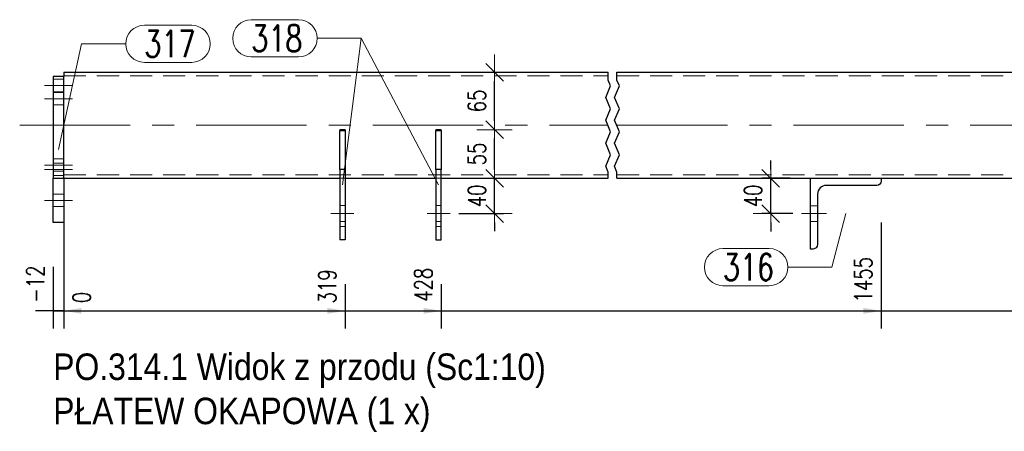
# Model space of a CAD drawing. Header units: millimetres. Extents: x -122 to 731, y 8645 to 9314.
# Tile 32 of 40: x 340 to 451, y 8989 to 9035. Entities that reach past the tile are written whole.
import ezdxf

# ---------------------------------------------------------------- set-up
doc = ezdxf.new("R2010")
doc.units = ezdxf.units.MM
doc.header["$LTSCALE"] = 10
doc.linetypes.add('HIDDEN', pattern=[0.375, 0.25, -0.125])
doc.linetypes.add('MITTE', pattern=[2, 1.25, -0.25, 0.25, -0.25])
doc.layers.get('Defpoints').update_dxf_attribs({"color": 1})
for name, color, linetype, lineweight in [('PS_DIM', 4, 'Continuous', 13), ('PS_Hidden', 2, 'HIDDEN', 9), ('PS_Mid', 5, 'MITTE', 15), ('PS_Pos', 1, 'Continuous', 15), ('PS_Shape', 161, 'Continuous', 30), ('PS_SOLID', 7, 'Continuous', 30), ('PS_TEXT', 3, 'Continuous', 18)]:
    doc.layers.add(name, color=color, linetype=linetype, lineweight=lineweight)
doc.styles.add('gil', font='txt', dxfattribs={"width": 0.9})
doc.styles.add('simplex', font='simplex.shx', dxfattribs={"width": 0.75})
doc.dimstyles.new('1_10_GŁ_DS1-LS10', dxfattribs={"dimtxt": 2, "dimasz": 2, "dimexe": 2, "dimexo": 5, "dimgap": 1, "dimtad": 1, "dimjust": 4, "dimdec": 0, "dimlfac": 10, "dimtxsty": 'simplex', "dimblk1": 'NONE', "dimsah": 1, "dimcen": 2, "dimclrd": 256, "dimclre": 256, "dimclrt": 3, "dimadec": 1, "dimazin": 0, "dimtfac": 1, "dimtdec": 0, "dimtmove": 2, "dimatfit": 3, "dimfxl": 1, "dimarcsym": 0})
doc.dimstyles.new('1_10_PRZ', dxfattribs={"dimtxt": 2, "dimasz": 1, "dimexe": 2, "dimexo": 5, "dimgap": 1, "dimtad": 1, "dimdec": 0, "dimlfac": 10, "dimtxsty": 'simplex', "dimblk": 'dimznak', "dimcen": 2, "dimse1": 1, "dimse2": 1, "dimclrt": 3, "dimadec": 1, "dimazin": 0, "dimtfac": 1, "dimtdec": 0, "dimtix": 1, "dimtmove": 2, "dimatfit": 3, "dimldrblk": 'dim-grot', "dimfxl": 1, "dimarcsym": 0})
doc.dimstyles.new('1_10_SC', dxfattribs={"dimtxt": 2, "dimasz": 1, "dimexe": 1, "dimexo": 1, "dimgap": 1, "dimtad": 1, "dimdec": 0, "dimlfac": 10, "dimtxsty": 'simplex', "dimblk": 'dimznak', "dimcen": 2, "dimclrd": 256, "dimclre": 256, "dimclrt": 3, "dimadec": 1, "dimazin": 0, "dimtfac": 1, "dimtdec": 0, "dimtix": 1, "dimtmove": 2, "dimatfit": 3, "dimldrblk": 'dim-grot', "dimfxl": 1, "dimarcsym": 0})

# ---------------------------------------------------------------- blocks, each defined once
blk = doc.blocks.new('dimznak')
at = {"color": 0}
for points in [[(0, 2), (0, -2)], [(-2, 0), (2, 0)]]:
    blk.add_lwpolyline(points, dxfattribs=at)
at = {"color": 2}
blk.add_lwpolyline([(1, 1), (-1, -1)], dxfattribs=at)
blk = doc.blocks.new('*D287')
at = {"layer": 'Defpoints', "color": 0, "transparency": 16777216}
for p in [(389.78, 9017.45), (393.66, 9017.45), (388.63, 9013.46)]:
    blk.add_point(p, dxfattribs=at)
at = {"layer": 'PS_DIM', "lineweight": -2, "transparency": 16777216}
for p, q in [((393.66, 9018.45), (393.66, 9019.45)), ((390.78, 9017.45), (394.66, 9017.45)), ((393.66, 9013.46), (393.66, 9017.45)), ((389.63, 9013.46), (394.66, 9013.46)), ((393.66, 9012.46), (393.66, 9011.46))]:
    blk.add_line(p, q, dxfattribs=at)
for p, rotation in [((393.66, 9017.45), 270), ((393.66, 9013.46), 90)]:
    blk.add_blockref('dimznak', p, dxfattribs=dict(at, rotation=rotation))
at = {"layer": 'PS_DIM', "color": 3, "transparency": 16777216, "insert": (391.66, 9015.45), "char_height": 2, "attachment_point": 5, "rotation": 90, "style": 'simplex'}
blk.add_mtext('40', dxfattribs=at)
blk = doc.blocks.new('dim-grot')
blk.add_hatch(color=256).paths.add_polyline_path([(0, 0), (-2, 0.5), (-2, -0.5)])
blk.add_lwpolyline([(0, 0), (-2, 0.5), (-2, -0.5), (0, 0)])
blk = doc.blocks.new('*D288')
at = {"layer": 'Defpoints', "color": 0, "transparency": 16777216}
for p in [(424.95, 9017.45), (428.16, 9017.45), (428.44, 9013.45)]:
    blk.add_point(p, dxfattribs=at)
at = {"layer": 'PS_DIM', "lineweight": -2, "transparency": 16777216}
for p, q in [((424.95, 9018.45), (424.95, 9019.45)), ((427.16, 9017.45), (423.95, 9017.45)), ((424.95, 9013.45), (424.95, 9017.45)), ((427.44, 9013.45), (423.95, 9013.45)), ((424.95, 9012.45), (424.95, 9011.45))]:
    blk.add_line(p, q, dxfattribs=at)
for p, rotation in [((424.95, 9017.45), 270), ((424.95, 9013.45), 90)]:
    blk.add_blockref('dimznak', p, dxfattribs=dict(at, rotation=rotation))
at = {"layer": 'PS_DIM', "color": 3, "transparency": 16777216, "insert": (422.95, 9015.45), "char_height": 2, "attachment_point": 5, "rotation": 90, "style": 'simplex'}
blk.add_mtext('40', dxfattribs=at)
blk = doc.blocks.new('*D292')
at = {"layer": 'Defpoints', "color": 0, "transparency": 16777216}
for p in [(387.63, 9022.94), (393.66, 9022.94), (387.63, 9017.45)]:
    blk.add_point(p, dxfattribs=at)
at = {"layer": 'PS_DIM', "color": 0, "lineweight": -2, "transparency": 16777216}
blk.add_line((393.66, 9018.45), (393.66, 9021.94), dxfattribs=at)
for p, rotation in [((393.66, 9022.94), 90), ((393.66, 9017.45), 270)]:
    blk.add_blockref('dimznak', p, dxfattribs=dict(at, rotation=rotation))
at = {"layer": 'PS_DIM', "color": 3, "transparency": 16777216, "insert": (391.66, 9020.2), "char_height": 2, "attachment_point": 5, "rotation": 90, "style": 'simplex'}
blk.add_mtext('55', dxfattribs=at)
blk = doc.blocks.new('*D293')
at = {"layer": 'Defpoints', "color": 0, "transparency": 16777216}
for p in [(393.66, 9029.45), (394.06, 9029.45), (387.63, 9022.94)]:
    blk.add_point(p, dxfattribs=at)
at = {"layer": 'PS_DIM', "color": 0, "lineweight": -2, "transparency": 16777216}
blk.add_line((393.66, 9023.94), (393.66, 9028.45), dxfattribs=at)
for p, rotation in [((393.66, 9029.45), 90), ((393.66, 9022.94), 270)]:
    blk.add_blockref('dimznak', p, dxfattribs=dict(at, rotation=rotation))
at = {"layer": 'PS_DIM', "color": 3, "transparency": 16777216, "insert": (391.66, 9026.2), "char_height": 2, "attachment_point": 5, "rotation": 90, "style": 'simplex'}
blk.add_mtext('65', dxfattribs=at)
blk = doc.blocks.new('*D297')
at = {"layer": 'Defpoints', "color": 0, "transparency": 16777216}
for p in [(344.88, 9017.45), (343.68, 9012.45), (344.88, 9002.45)]:
    blk.add_point(p, dxfattribs=at)
at = {"layer": 'PS_DIM', "lineweight": -2, "transparency": 16777216}
for p, q in [((344.88, 9012.45), (344.88, 9000.45)), ((343.68, 9007.45), (343.68, 9000.45)), ((343.68, 9002.45), (341.68, 9002.45)), ((343.68, 9002.45), (344.88, 9002.45)), ((346.88, 9002.45), (348.88, 9002.45))]:
    blk.add_line(p, q, dxfattribs=at)
at = {"layer": 'PS_DIM', "transparency": 16777216}
blk.add_solid([(346.88, 9002.78), (346.88, 9002.12), (344.88, 9002.45)], dxfattribs=at)
at = {"layer": 'PS_DIM', "color": 3, "transparency": 16777216, "insert": (341.66, 9005.47), "char_height": 2, "attachment_point": 5, "rotation": 90, "style": 'simplex'}
blk.add_mtext('-12', dxfattribs=at)
blk = doc.blocks.new('_None')
blk = doc.blocks.new('*D298')
at = {"layer": 'Defpoints', "color": 0, "transparency": 16777216}
for p in [(344.88, 9017.45), (344.88, 9012.45), (344.88, 9002.45)]:
    blk.add_point(p, dxfattribs=at)
at = {"layer": 'PS_DIM', "lineweight": -2, "transparency": 16777216}
for p, q in [((344.88, 9012.45), (344.88, 9000.45)), ((344.88, 9007.45), (344.88, 9000.45)), ((344.88, 9002.45), (342.88, 9002.45)), ((346.88, 9002.45), (348.88, 9002.45))]:
    blk.add_line(p, q, dxfattribs=at)
at = {"layer": 'PS_DIM', "transparency": 16777216}
blk.add_solid([(346.88, 9002.78), (346.88, 9002.12), (344.88, 9002.45)], dxfattribs=at)
at = {"layer": 'PS_DIM', "color": 3, "transparency": 16777216, "insert": (346.9, 9003.97), "char_height": 2, "attachment_point": 5, "rotation": 90, "style": 'simplex'}
blk.add_mtext('0', dxfattribs=at)
blk = doc.blocks.new('*D299')
at = {"layer": 'Defpoints', "color": 0, "transparency": 16777216}
for p in [(344.88, 9017.45), (376.73, 9010.49), (376.73, 9002.45)]:
    blk.add_point(p, dxfattribs=at)
at = {"layer": 'PS_DIM', "lineweight": -2, "transparency": 16777216}
for p, q in [((344.88, 9012.45), (344.88, 9000.45)), ((376.73, 9005.49), (376.73, 9000.45)), ((344.88, 9002.45), (374.73, 9002.45))]:
    blk.add_line(p, q, dxfattribs=at)
at = {"layer": 'PS_DIM', "transparency": 16777216}
blk.add_solid([(374.73, 9002.78), (374.73, 9002.12), (376.73, 9002.45)], dxfattribs=at)
at = {"layer": 'PS_DIM', "color": 3, "transparency": 16777216, "insert": (374.71, 9005.22), "char_height": 2, "attachment_point": 5, "rotation": 90, "style": 'simplex'}
blk.add_mtext('319', dxfattribs=at)
blk = doc.blocks.new('*D300')
at = {"layer": 'Defpoints', "color": 0, "transparency": 16777216}
for p in [(344.88, 9017.45), (387.63, 9010.49), (387.63, 9002.45)]:
    blk.add_point(p, dxfattribs=at)
at = {"layer": 'PS_DIM', "lineweight": -2, "transparency": 16777216}
for p, q in [((344.88, 9012.45), (344.88, 9000.45)), ((387.63, 9005.49), (387.63, 9000.45)), ((344.88, 9002.45), (385.63, 9002.45))]:
    blk.add_line(p, q, dxfattribs=at)
at = {"layer": 'PS_DIM', "transparency": 16777216}
blk.add_solid([(385.63, 9002.78), (385.63, 9002.12), (387.63, 9002.45)], dxfattribs=at)
at = {"layer": 'PS_DIM', "color": 3, "transparency": 16777216, "insert": (385.61, 9005.4), "char_height": 2, "attachment_point": 5, "rotation": 90, "style": 'simplex'}
blk.add_mtext('428', dxfattribs=at)
blk = doc.blocks.new('*D301')
at = {"layer": 'Defpoints', "color": 0, "transparency": 16777216}
for p in [(344.88, 9017.45), (437.44, 9017.45), (437.44, 9002.45)]:
    blk.add_point(p, dxfattribs=at)
at = {"layer": 'PS_DIM', "lineweight": -2, "transparency": 16777216}
for p, q in [((344.88, 9012.45), (344.88, 9000.45)), ((437.44, 9012.45), (437.44, 9000.45)), ((344.88, 9002.45), (435.44, 9002.45))]:
    blk.add_line(p, q, dxfattribs=at)
at = {"layer": 'PS_DIM', "transparency": 16777216}
blk.add_solid([(435.44, 9002.78), (435.44, 9002.12), (437.44, 9002.45)], dxfattribs=at)
at = {"layer": 'PS_DIM', "color": 3, "transparency": 16777216, "insert": (435.42, 9005.97), "char_height": 2, "attachment_point": 5, "rotation": 90, "style": 'simplex'}
blk.add_mtext('1455', dxfattribs=at)
blk = doc.blocks.new('*D302')
at = {"layer": 'Defpoints', "color": 0, "transparency": 16777216}
for p in [(344.88, 9017.45), (477.54, 9010.49), (477.54, 9002.45)]:
    blk.add_point(p, dxfattribs=at)
at = {"layer": 'PS_DIM', "lineweight": -2, "transparency": 16777216}
for p, q in [((344.88, 9012.45), (344.88, 9000.45)), ((477.54, 9005.49), (477.54, 9000.45)), ((344.88, 9002.45), (475.54, 9002.45))]:
    blk.add_line(p, q, dxfattribs=at)
at = {"layer": 'PS_DIM', "transparency": 16777216}
blk.add_solid([(475.54, 9002.78), (475.54, 9002.12), (477.54, 9002.45)], dxfattribs=at)
at = {"layer": 'PS_DIM', "color": 3, "transparency": 16777216, "insert": (475.52, 9005.79), "char_height": 2, "attachment_point": 5, "rotation": 90, "style": 'simplex'}
blk.add_mtext('2119', dxfattribs=at)
blk = doc.blocks.new('*D303')
at = {"layer": 'Defpoints', "color": 0, "transparency": 16777216}
for p in [(344.88, 9017.45), (488.44, 9010.49), (488.44, 9002.45)]:
    blk.add_point(p, dxfattribs=at)
at = {"layer": 'PS_DIM', "lineweight": -2, "transparency": 16777216}
for p, q in [((344.88, 9012.45), (344.88, 9000.45)), ((488.44, 9005.49), (488.44, 9000.45)), ((344.88, 9002.45), (486.44, 9002.45))]:
    blk.add_line(p, q, dxfattribs=at)
at = {"layer": 'PS_DIM', "transparency": 16777216}
blk.add_solid([(486.44, 9002.78), (486.44, 9002.12), (488.44, 9002.45)], dxfattribs=at)
at = {"layer": 'PS_DIM', "color": 3, "transparency": 16777216, "insert": (486.42, 9006.11), "char_height": 2, "attachment_point": 5, "rotation": 90, "style": 'simplex'}
blk.add_mtext('2228', dxfattribs=at)
blk = doc.blocks.new('*D304')
at = {"layer": 'Defpoints', "color": 0, "transparency": 16777216}
for p in [(542.84, 9019.85), (344.88, 9017.45), (542.84, 9002.45)]:
    blk.add_point(p, dxfattribs=at)
at = {"layer": 'PS_DIM', "lineweight": -2, "transparency": 16777216}
for p, q in [((542.84, 9014.85), (542.84, 9000.45)), ((344.88, 9012.45), (344.88, 9000.45)), ((344.88, 9002.45), (540.84, 9002.45))]:
    blk.add_line(p, q, dxfattribs=at)
at = {"layer": 'PS_DIM', "transparency": 16777216}
blk.add_solid([(540.84, 9002.78), (540.84, 9002.12), (542.84, 9002.45)], dxfattribs=at)
at = {"layer": 'PS_DIM', "color": 3, "transparency": 16777216, "insert": (540.82, 9006.11), "char_height": 2, "attachment_point": 5, "rotation": 90, "style": 'simplex'}
blk.add_mtext('3770', dxfattribs=at)
blk = doc.blocks.new('*D305')
at = {"layer": 'Defpoints', "color": 0, "transparency": 16777216}
for p in [(344.88, 9017.45), (583.44, 9010.49), (583.44, 9002.45)]:
    blk.add_point(p, dxfattribs=at)
at = {"layer": 'PS_DIM', "lineweight": -2, "transparency": 16777216}
for p, q in [((344.88, 9012.45), (344.88, 9000.45)), ((583.44, 9005.49), (583.44, 9000.45)), ((344.88, 9002.45), (581.44, 9002.45))]:
    blk.add_line(p, q, dxfattribs=at)
at = {"layer": 'PS_DIM', "transparency": 16777216}
blk.add_solid([(581.44, 9002.78), (581.44, 9002.12), (583.44, 9002.45)], dxfattribs=at)
at = {"layer": 'PS_DIM', "color": 3, "transparency": 16777216, "insert": (581.42, 9005.93), "char_height": 2, "attachment_point": 5, "rotation": 90, "style": 'simplex'}
blk.add_mtext('4619', dxfattribs=at)
blk = doc.blocks.new('*D306')
at = {"layer": 'Defpoints', "color": 0, "transparency": 16777216}
for p in [(344.88, 9017.45), (594.34, 9010.49), (594.34, 9002.45)]:
    blk.add_point(p, dxfattribs=at)
at = {"layer": 'PS_DIM', "lineweight": -2, "transparency": 16777216}
for p, q in [((344.88, 9012.45), (344.88, 9000.45)), ((594.34, 9005.49), (594.34, 9000.45)), ((344.88, 9002.45), (592.34, 9002.45))]:
    blk.add_line(p, q, dxfattribs=at)
at = {"layer": 'PS_DIM', "transparency": 16777216}
blk.add_solid([(592.34, 9002.78), (592.34, 9002.12), (594.34, 9002.45)], dxfattribs=at)
at = {"layer": 'PS_DIM', "color": 3, "transparency": 16777216, "insert": (592.32, 9006.11), "char_height": 2, "attachment_point": 5, "rotation": 90, "style": 'simplex'}
blk.add_mtext('4727', dxfattribs=at)
blk = doc.blocks.new('*D307')
at = {"layer": 'Defpoints', "color": 0, "transparency": 16777216}
for p in [(344.88, 9017.45), (644.15, 9017.3), (644.15, 9002.45)]:
    blk.add_point(p, dxfattribs=at)
at = {"layer": 'PS_DIM', "lineweight": -2, "transparency": 16777216}
for p, q in [((344.88, 9012.45), (344.88, 9000.45)), ((644.15, 9012.3), (644.15, 9000.45)), ((344.88, 9002.45), (642.15, 9002.45))]:
    blk.add_line(p, q, dxfattribs=at)
at = {"layer": 'PS_DIM', "transparency": 16777216}
blk.add_solid([(642.15, 9002.78), (642.15, 9002.12), (644.15, 9002.45)], dxfattribs=at)
at = {"layer": 'PS_DIM', "color": 3, "transparency": 16777216, "insert": (642.13, 9005.97), "char_height": 2, "attachment_point": 5, "rotation": 90, "style": 'simplex'}
blk.add_mtext('6105', dxfattribs=at)
blk = doc.blocks.new('*D308')
at = {"layer": 'Defpoints', "color": 0, "transparency": 16777216}
for p in [(344.88, 9017.45), (665.65, 9017.45), (665.65, 9002.45)]:
    blk.add_point(p, dxfattribs=at)
at = {"layer": 'PS_DIM', "lineweight": -2, "transparency": 16777216}
for p, q in [((344.88, 9012.45), (344.88, 9000.45)), ((665.65, 9012.45), (665.65, 9000.45)), ((344.88, 9002.45), (663.65, 9002.45))]:
    blk.add_line(p, q, dxfattribs=at)
at = {"layer": 'PS_DIM', "transparency": 16777216}
blk.add_solid([(663.65, 9002.78), (663.65, 9002.12), (665.65, 9002.45)], dxfattribs=at)
at = {"layer": 'PS_DIM', "color": 3, "transparency": 16777216, "insert": (663.63, 9006.11), "char_height": 2, "attachment_point": 5, "rotation": 90, "style": 'simplex'}
blk.add_mtext('6320', dxfattribs=at)
blk = doc.blocks.new('*D309')
at = {"layer": 'Defpoints', "color": 0, "transparency": 16777216}
for p in [(344.88, 9017.45), (665.95, 9017.75), (665.95, 9002.45)]:
    blk.add_point(p, dxfattribs=at)
at = {"layer": 'PS_DIM', "lineweight": -2, "transparency": 16777216}
for p, q in [((344.88, 9012.45), (344.88, 9000.45)), ((665.95, 9012.75), (665.95, 9000.45)), ((344.88, 9002.45), (663.95, 9002.45))]:
    blk.add_line(p, q, dxfattribs=at)
at = {"layer": 'PS_DIM', "transparency": 16777216}
blk.add_solid([(663.95, 9002.78), (663.95, 9002.12), (665.95, 9002.45)], dxfattribs=at)
at = {"layer": 'PS_DIM', "color": 3, "transparency": 16777216, "insert": (667.97, 9006.11), "char_height": 2, "attachment_point": 5, "rotation": 90, "style": 'simplex'}
blk.add_mtext('6323', dxfattribs=at)
blk = doc.blocks.new('*X478')
at = {"color": 1}
for p, q in [((406.53, 9028.56), (406.53, 9029.45)), ((407.53, 9028.56), (407.53, 9029.45)), ((406.81, 9027.91), (406.53, 9028.56)), ((407.81, 9027.91), (407.53, 9028.56)), ((406.26, 9026.61), (406.81, 9027.91)), ((407.26, 9026.61), (407.81, 9027.91)), ((406.81, 9025.31), (406.26, 9026.61)), ((407.81, 9025.31), (407.26, 9026.61)), ((406.26, 9024.01), (406.81, 9025.31)), ((407.26, 9024.01), (407.81, 9025.31)), ((406.81, 9022.71), (406.26, 9024.01)), ((407.81, 9022.71), (407.26, 9024.01)), ((406.26, 9021.41), (406.81, 9022.71)), ((407.26, 9021.41), (407.81, 9022.71)), ((406.81, 9020.11), (406.26, 9021.41)), ((407.81, 9020.11), (407.26, 9021.41)), ((406.26, 9018.81), (406.81, 9020.11)), ((407.26, 9018.81), (407.81, 9020.11)), ((406.53, 9018.16), (406.26, 9018.81)), ((406.53, 9017.45), (406.53, 9018.16)), ((407.53, 9018.16), (407.26, 9018.81)), ((407.53, 9017.45), (407.53, 9018.16))]:
    blk.add_line(p, q, dxfattribs=at)
at = {"layer": 'PS_Hidden', "color": 2, "linetype": 'HIDDEN'}
for p, q in [((343.68, 9028.65), (344.88, 9028.65)), ((344.88, 9029.05), (406.53, 9029.05)), ((407.53, 9029.05), (456.44, 9029.05)), ((343.68, 9027.25), (344.88, 9027.25)), ((344.88, 9027.15), (343.68, 9027.15)), ((344.88, 9025.75), (343.68, 9025.75)), ((343.68, 9019.65), (344.88, 9019.65)), ((344.88, 9019.15), (343.68, 9019.15)), ((343.68, 9018.25), (344.88, 9018.25)), ((344.88, 9017.75), (343.68, 9017.75)), ((344.88, 9017.85), (406.53, 9017.85)), ((376.13, 9017.45), (376.73, 9017.45)), ((376.13, 9017.45), (376.73, 9017.45)), ((387.63, 9017.45), (387.03, 9017.45)), ((387.03, 9017.45), (387.63, 9017.45)), ((407.53, 9017.85), (456.44, 9017.85)), ((344.88, 9015.65), (343.68, 9015.65)), ((344.88, 9014.25), (343.68, 9014.25)), ((376.73, 9014.36), (376.13, 9014.36)), ((387.03, 9014.36), (387.63, 9014.36)), ((430.24, 9014.35), (429.44, 9014.35)), ((376.73, 9012.56), (376.13, 9012.56)), ((387.03, 9012.56), (387.63, 9012.56)), ((430.24, 9012.55), (429.44, 9012.55)), ((376.73, 9011.98), (376.13, 9011.98)), ((387.03, 9011.98), (387.63, 9011.98))]:
    blk.add_line(p, q, dxfattribs=at)
at = {"layer": 'PS_Mid', "color": 5, "linetype": 'MITTE'}
for p, q in [((345.88, 9027.95), (342.68, 9027.95)), ((345.88, 9027.95), (342.68, 9027.95)), ((342.68, 9026.45), (345.88, 9026.45)), ((339.88, 9023.45), (406.53, 9023.45)), ((407.53, 9023.45), (456.44, 9023.45)), ((345.88, 9018.95), (342.68, 9018.95)), ((345.88, 9018.95), (342.68, 9018.95)), ((342.68, 9018.45), (345.88, 9018.45)), ((342.68, 9014.95), (345.88, 9014.95)), ((342.68, 9014.95), (345.88, 9014.95)), ((375.13, 9013.46), (377.73, 9013.46)), ((388.63, 9013.46), (386.03, 9013.46)), ((428.44, 9013.45), (431.24, 9013.45)), ((428.44, 9013.45), (431.24, 9013.45))]:
    blk.add_line(p, q, dxfattribs=at)
at = {"layer": 'PS_SOLID', "color": 7, "linetype": 'Continuous'}
for p, q in [((344.88, 9029.45), (344.88, 9028.95)), ((344.88, 9029.45), (406.53, 9029.45)), ((407.53, 9029.45), (456.44, 9029.45)), ((343.68, 9028.95), (343.68, 9017.45)), ((344.88, 9028.95), (343.68, 9028.95)), ((344.88, 9017.45), (344.88, 9028.95)), ((376.13, 9022.94), (376.13, 9022.85)), ((376.73, 9022.94), (376.13, 9022.94)), ((376.13, 9022.85), (376.73, 9022.85)), ((376.13, 9018.45), (376.13, 9022.85)), ((376.73, 9022.94), (376.73, 9022.85)), ((376.73, 9022.85), (376.73, 9018.45)), ((387.03, 9022.94), (387.03, 9022.85)), ((387.63, 9022.94), (387.03, 9022.94)), ((387.03, 9018.45), (387.03, 9022.85)), ((387.03, 9022.85), (387.63, 9022.85)), ((387.63, 9022.85), (387.63, 9022.94)), ((387.63, 9022.85), (387.63, 9018.45)), ((376.13, 9018.45), (376.13, 9010.49)), ((376.73, 9018.45), (376.13, 9018.45)), ((376.73, 9018.45), (376.73, 9010.49)), ((387.03, 9018.45), (387.03, 9010.49)), ((387.63, 9018.45), (387.03, 9018.45)), ((387.63, 9010.49), (387.63, 9018.45)), ((343.68, 9017.45), (344.88, 9017.45)), ((343.68, 9012.45), (343.68, 9017.45)), ((344.88, 9017.45), (344.88, 9012.45)), ((344.88, 9017.45), (376.13, 9017.45)), ((376.73, 9017.45), (387.03, 9017.45)), ((387.63, 9017.45), (406.53, 9017.45)), ((407.53, 9017.45), (429.44, 9017.45)), ((429.44, 9017.45), (437.44, 9017.45)), ((429.44, 9009.45), (429.44, 9017.45)), ((437.44, 9017.45), (437.44, 9017.15)), ((437.44, 9017.45), (456.44, 9017.45)), ((436.94, 9016.65), (431.24, 9016.65)), ((430.24, 9015.65), (430.24, 9009.95)), ((344.88, 9012.45), (343.68, 9012.45)), ((376.73, 9010.49), (376.13, 9010.49)), ((387.03, 9010.49), (387.63, 9010.49)), ((429.74, 9009.45), (429.44, 9009.45))]:
    blk.add_line(p, q, dxfattribs=at)
at = {"layer": 'PS_SOLID', "extrusion": (0, 0, -1)}
for centre in [(-436.94, 9017.15), (-429.74, 9009.95)]:
    blk.add_arc(centre, 0.5, 180, 270, dxfattribs=at)
at = {"layer": 'PS_SOLID'}
blk.add_arc((431.24, 9015.65), 1, 90, 180, dxfattribs=at)
blk = doc.blocks.new('*X485')
at = {"color": 1}
for p, q in [((366.11, 9035.39), (371.47, 9035.39)), ((373.57, 9033.29), (378.57, 9033.29)), ((387.33, 9016.72), (378.57, 9033.29)), ((366.11, 9031.19), (371.47, 9031.19))]:
    blk.add_line(p, q, dxfattribs=at)
for centre, start, end in [((366.11, 9033.29), 90, 270), ((371.47, 9033.29), 270, 90)]:
    blk.add_arc(centre, 2.1, start, end, dxfattribs=at)
at = {"color": 2, "style": 'simplex', "width": 0.75}
blk.add_text('318', height=3, dxfattribs=at).set_placement((366.11, 9031.79))
blk = doc.blocks.new('*X486')
at = {"color": 1}
for p, q in [((366.11, 9035.39), (371.47, 9035.39)), ((373.57, 9033.29), (378.57, 9033.29)), ((376.43, 9016.72), (378.57, 9033.29)), ((366.11, 9031.19), (371.47, 9031.19))]:
    blk.add_line(p, q, dxfattribs=at)
for centre, start, end in [((366.11, 9033.29), 90, 270), ((371.47, 9033.29), 270, 90)]:
    blk.add_arc(centre, 2.1, start, end, dxfattribs=at)
at = {"color": 2, "style": 'simplex', "width": 0.75}
blk.add_text('318', height=3, dxfattribs=at).set_placement((366.11, 9031.79))
blk = doc.blocks.new('*X487')
at = {"color": 1}
for p, q in [((433.44, 9013.45), (431.88, 9007.4)), ((419.53, 9009.5), (424.78, 9009.5)), ((426.88, 9007.4), (431.88, 9007.4)), ((419.53, 9005.3), (424.78, 9005.3))]:
    blk.add_line(p, q, dxfattribs=at)
for centre, start, end in [((419.53, 9007.4), 90, 270), ((424.78, 9007.4), 270, 90)]:
    blk.add_arc(centre, 2.1, start, end, dxfattribs=at)
at = {"color": 2, "style": 'simplex', "width": 0.75}
blk.add_text('316', height=3, dxfattribs=at).set_placement((419.53, 9005.9))
blk = doc.blocks.new('*X488')
at = {"color": 1}
for p, q in [((354, 9034.77), (359.36, 9034.77)), ((344.28, 9020.7), (346.9, 9032.67)), ((346.9, 9032.67), (351.9, 9032.67)), ((354, 9030.57), (359.36, 9030.57))]:
    blk.add_line(p, q, dxfattribs=at)
for centre, start, end in [((354, 9032.67), 90, 270), ((359.36, 9032.67), 270, 90)]:
    blk.add_arc(centre, 2.1, start, end, dxfattribs=at)
at = {"color": 2, "style": 'simplex', "width": 0.75}
blk.add_text('317', height=3, dxfattribs=at).set_placement((354, 9031.17))
blk = doc.blocks.new('*X491')
at = {"color": 3, "style": 'gil', "width": 0.9}
for s, p in [('PO.314.1 Widok z przodu (Sc1:10)', (343.68, 8994.63)), ('PŁATEW OKAPOWA (1 x)', (343.68, 8989.63))]:
    blk.add_text(s, height=3, dxfattribs=at).set_placement(p)

msp = doc.modelspace()

# ---------------------------------------------------------------- block references
at = {"layer": 'PS_Pos'}
for name in ['*X488', '*X485', '*X486', '*X487']:
    msp.add_blockref(name, (0, 0), dxfattribs=at)
at = {"layer": 'PS_Shape', "color": 232}
msp.add_blockref('*X478', (0, 0), dxfattribs=at)
at = {"layer": 'PS_TEXT'}
msp.add_blockref('*X491', (0, 0), dxfattribs=at)

# ---------------------------------------------------------------- dimensions: what is measured, and where the dimension line sits
at = {"layer": 'PS_DIM'}
for base, p1, p2, dimstyle, picture, middle in [((393.66, 9029.45), (387.63, 9022.94), (394.06, 9029.45), '1_10_PRZ', '*D293', (391.66, 9026.2)), ((393.66, 9022.94), (387.63, 9017.45), (387.63, 9022.94), '1_10_PRZ', '*D292', (391.66, 9020.2)), ((393.66, 9017.45), (388.63, 9013.46), (389.78, 9017.45), '1_10_SC', '*D287', (391.66, 9015.45)), ((424.95, 9017.45), (428.44, 9013.45), (428.16, 9017.45), '1_10_SC', '*D288', (422.95, 9015.45))]:
    dim = msp.add_linear_dim(base=base, p1=p1, p2=p2, angle=90, dimstyle=dimstyle, dxfattribs=at)
    dim.commit()
    dim.dimension.update_dxf_attribs({"geometry": picture, "text_midpoint": middle})
for base, p1, p2, text, picture, middle in [((542.84, 9002.45), (344.88, 9017.45), (542.84, 9019.85), '3770', '*D304', (540.82, 9006.11)), ((344.88, 9002.45), (343.68, 9012.45), (344.88, 9017.45), '-12', '*D297', (341.66, 9005.47)), ((665.95, 9002.45), (344.88, 9017.45), (665.95, 9017.75), '6323', '*D309', (667.97, 9006.11)), ((437.44, 9002.45), (344.88, 9017.45), (437.44, 9017.45), '1455', '*D301', (435.42, 9005.97)), ((477.54, 9002.45), (344.88, 9017.45), (477.54, 9010.49), '2119', '*D302', (475.52, 9005.79)), ((488.44, 9002.45), (344.88, 9017.45), (488.44, 9010.49), '2228', '*D303', (486.42, 9006.11)), ((583.44, 9002.45), (344.88, 9017.45), (583.44, 9010.49), '4619', '*D305', (581.42, 9005.93)), ((594.34, 9002.45), (344.88, 9017.45), (594.34, 9010.49), '4727', '*D306', (592.32, 9006.11)), ((644.15, 9002.45), (344.88, 9017.45), (644.15, 9017.3), '6105', '*D307', (642.13, 9005.97)), ((665.65, 9002.45), (344.88, 9017.45), (665.65, 9017.45), '6320', '*D308', (663.63, 9006.11))]:
    dim = msp.add_linear_dim(base=base, p1=p1, p2=p2, text=text, dimstyle='1_10_GŁ_DS1-LS10', dxfattribs=at)
    dim.commit()
    dim.dimension.update_dxf_attribs({"geometry": picture, "text_midpoint": middle, "dimtype": 128, "text_rotation": 90})
for base, p2, picture, middle in [((344.88232883, 9002.44954247), (344.88232883, 9012.44954247), '*D298', (346.90232883, 9003.96954247)), ((376.73232883, 9002.44954247), (376.73232883, 9010.4934567), '*D299', (374.71232883, 9005.21954247)), ((387.63232883, 9002.44954247), (387.63232883, 9010.4934567), '*D300', (385.61232883, 9005.3981139))]:
    dim = msp.add_linear_dim(base=base, p1=(344.88232883, 9017.44954247), p2=p2, dimstyle='1_10_GŁ_DS1-LS10', dxfattribs=at)
    dim.commit()
    dim.dimension.update_dxf_attribs({"geometry": picture, "text_midpoint": middle, "dimtype": 128, "text_rotation": 90})

doc.saveas('drawing.dxf')
